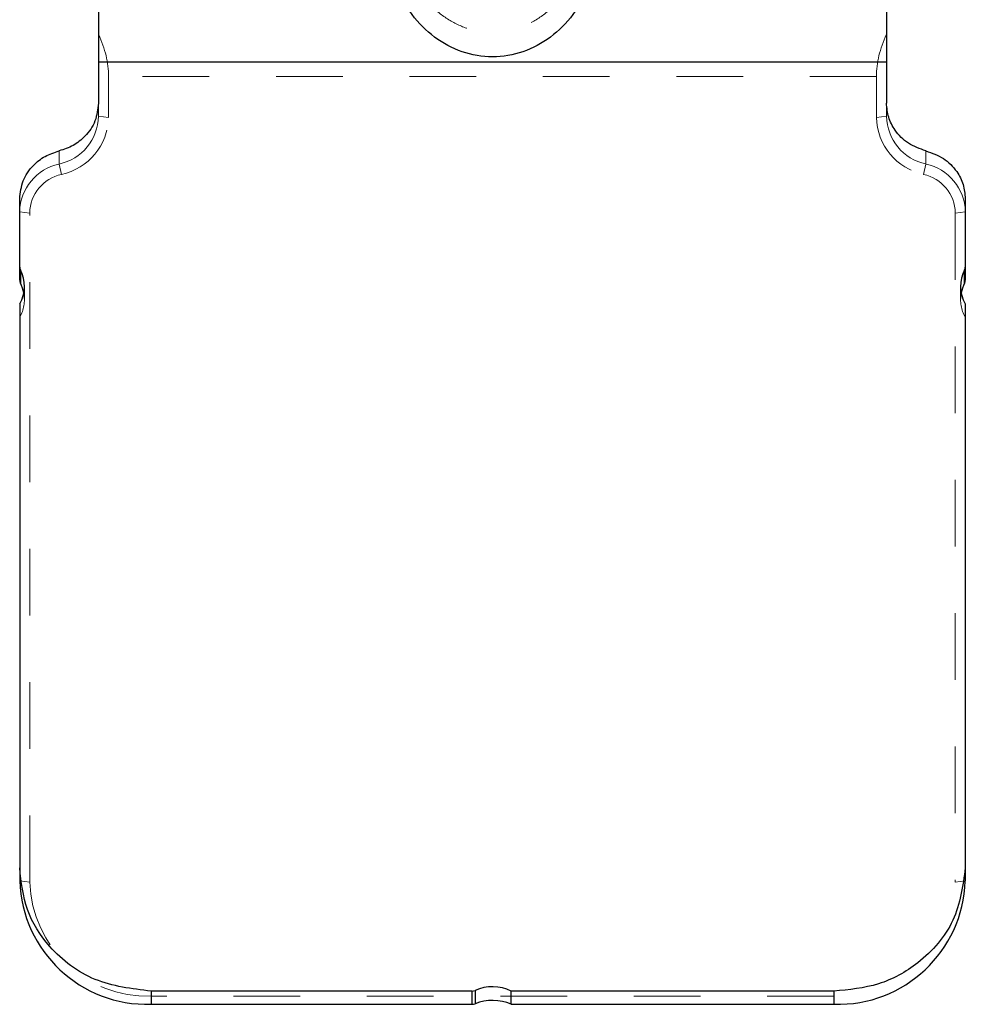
# Model space of a CAD drawing. Header units: inches. Extents: x 1694 to 2505, y -239 to -56.
# Tile 188 of 256: x 1838.75 to 1840.17, y -80.08 to -78.6. Entities that reach past the tile are written whole.
import ezdxf

# ---------------------------------------------------------------- set-up
doc = ezdxf.new("R2010")
doc.units = ezdxf.units.IN
doc.header["$LTSCALE"] = 0.5
doc.header["$MEASUREMENT"] = 0
doc.linetypes.add('HIDDEN', pattern=[0.225, 0.15, -0.075])
doc.layers.add('APP-M-S', color=30, linetype='Continuous')

msp = doc.modelspace()

# ---------------------------------------------------------------- linework, layer by layer
at = {"layer": 'APP-M-S', "linetype": 'Continuous', "lineweight": 25}
for p, q in [((1838.87096, -76.61486), (1838.87096, -78.72764)), ((1840.05206, -78.55304), (1840.05206, -78.72764)), ((1840.05206, -78.66614), (1838.87096, -78.66614)), ((1838.75285, -78.99334), (1838.75285, -78.87092)), ((1840.17017, -78.87092), (1840.17017, -78.99334)), ((1838.75385, -78.97776), (1838.75385, -78.99756)), ((1840.16917, -78.99756), (1840.16917, -78.97776)), ((1838.75285, -79.02876), (1838.75285, -79.89418)), ((1840.17017, -79.02876), (1840.17017, -79.89418)), ((1839.431, -80.05949), (1838.9497, -80.05949)), ((1838.9497, -80.05949), (1838.9497, -80.07916)), ((1839.431, -80.07916), (1839.431, -80.05949)), ((1839.43536, -80.05855), (1839.43536, -80.07835)), ((1839.97332, -80.05949), (1839.48964, -80.05949)), ((1839.48964, -80.07916), (1839.48964, -80.05949)), ((1839.97332, -80.05949), (1839.97332, -80.07916)), ((1838.9497, -80.07916), (1839.431, -80.07916)), ((1839.48964, -80.07916), (1839.97332, -80.07916))]:
    msp.add_line(p, q, dxfattribs=at)
at = {"layer": 'APP-M-S', "linetype": 'HIDDEN', "lineweight": 18}
for p, q in [((1838.88596, -78.74918), (1838.88596, -78.68769)), ((1840.03706, -78.68769), (1838.88596, -78.68769)), ((1840.03706, -78.68769), (1840.03706, -78.74918)), ((1838.87096, -78.72764), (1838.87096, -78.74731)), ((1840.05206, -78.72764), (1840.05206, -78.74731)), ((1838.87096, -78.74731), (1838.88596, -78.74918)), ((1840.03706, -78.74918), (1840.05206, -78.74731)), ((1838.81191, -78.81896), (1838.81191, -78.79928)), ((1840.11112, -78.81896), (1840.11112, -78.79928)), ((1838.81191, -78.81896), (1838.81566, -78.83447)), ((1840.10737, -78.83447), (1840.11112, -78.81896)), ((1838.75285, -78.8906), (1838.76785, -78.89247)), ((1838.76785, -79.89605), (1838.76785, -78.89247)), ((1840.15517, -78.89247), (1840.17017, -78.8906)), ((1840.15517, -78.89247), (1840.15517, -79.89605)), ((1838.75985, -79.02288), (1838.75985, -79.00233)), ((1840.16317, -79.00233), (1840.16317, -79.02288)), ((1838.75285, -79.89418), (1838.76785, -79.89605)), ((1840.15517, -79.89605), (1840.17017, -79.89418)), ((1838.9497, -80.07916), (1838.9497, -80.06693)), ((1839.97332, -80.06693), (1838.9497, -80.06693)), ((1839.97332, -80.06693), (1839.97332, -80.07916))]:
    msp.add_line(p, q, dxfattribs=at)
for centre, radius, start, end in [((1838.79598, -78.74567), 0.075, 282.26192, 358.73997), ((1838.79669, -78.74722), 0.08929, 282.26192, 358.73997), ((1840.12633, -78.74722), 0.08929, 181.26003, 257.73808), ((1840.12705, -78.74567), 0.075, 181.26003, 257.73808), ((1838.82784, -78.89225), 0.075, 102.26192, 178.73997), ((1840.09519, -78.89225), 0.075, 1.26003, 77.73808), ((1838.82855, -78.8938), 0.06071, 102.26192, 178.73997), ((1840.09448, -78.8938), 0.06071, 1.26003, 77.73808), ((1838.94438, -79.89039), 0.17662, 181.83621, 271.72544)]:
    msp.add_arc(centre, radius, start, end, dxfattribs=at)
at = {"layer": 'APP-M-S', "linetype": 'Continuous', "lineweight": 25}
for centre, radius, start, end in [((1838.76179, -78.97365), 0.00893, 180.07006, 207.36946), ((1840.16124, -78.97365), 0.00893, 332.63054, 359.92994), ((1838.70642, -79.00234), 0.05342, 330.35585, 27.39776), ((1840.2166, -79.00234), 0.05342, 152.60224, 209.64415), ((1838.94395, -79.88806), 0.19119, 181.83621, 271.72544), ((1839.97908, -79.88806), 0.19119, 268.27456, 358.16379), ((1839.46151, -80.11628), 0.06338, 63.65159, 114.36473), ((1839.43101, -80.04895), 0.01053, 269.94415, 294.38715)]:
    msp.add_arc(centre, radius, start, end, dxfattribs=at)
at = {"layer": 'APP-M-S', "linetype": 'HIDDEN', "lineweight": 18}
for centre, major_axis, ratio, start_param, end_param in [((1837.80428, -78.55304), (1.08048, -0.15198), 0.3361346, 0.047244, 0.213974), ((1841.11875, -78.55304), (1.08048, 0.15198), 0.3361346, 2.9276187, 3.0943486), ((1838.69985, -79.01541), (0.05184, -0.03485), 0.8671244, 0.0399163, 0.7099248), ((1840.22317, -79.01541), (0.05184, 0.03485), 0.8671244, 2.4316678, 3.1016763)]:
    msp.add_ellipse(centre, major_axis=major_axis, ratio=ratio, start_param=start_param, end_param=end_param, dxfattribs=at)
at = {"layer": 'APP-M-S', "linetype": 'Continuous', "lineweight": 25}
for centre, major_axis, ratio, start_param, end_param in [((1838.76285, -78.99458), (0.00864, -0.00581), 0.8671244, 3.6693789, 4.1204057), ((1838.69985, -79.01541), (0.05184, -0.03485), 0.8671244, 0.7099248, 0.9788131), ((1840.22317, -79.01541), (0.05184, 0.03485), 0.8671244, 2.1627796, 2.4316678), ((1840.16017, -78.99458), (0.00864, 0.00581), 0.8671244, 5.3043723, 5.7553991), ((1839.431, -80.07101), (0.01, 0), 0.8152075, 4.712389, 5.1634158), ((1839.46151, -80.12237), (0.06, 0), 0.8152075, 1.0829264, 2.0218231)]:
    msp.add_ellipse(centre, major_axis=major_axis, ratio=ratio, start_param=start_param, end_param=end_param, dxfattribs=at)
for points, knots in [([(1839.60649, -78.55304), (1839.59903, -78.56748), (1839.58417, -78.59621), (1839.54989, -78.63017), (1839.50833, -78.6529), (1839.46152, -78.66092), (1839.41471, -78.6529), (1839.37314, -78.63017), (1839.33885, -78.59621), (1839.324, -78.56748), (1839.31654, -78.55304)], [0, 0, 0, 0, 0.12772382, 0.25412431, 0.3781551, 0.49999026, 0.62182389, 0.74587033, 0.8722729, 1, 1, 1, 1]), ([(1838.87096, -78.72764), (1838.86992, -78.73675), (1838.86785, -78.75497), (1838.85276, -78.77681), (1838.83356, -78.79216), (1838.81912, -78.79691), (1838.81191, -78.79928)], [0, 0, 0, 0, 0.27973196, 0.5594638, 0.77973194, 1, 1, 1, 1]), ([(1840.11112, -78.79928), (1840.10199, -78.79606), (1840.08374, -78.78961), (1840.065, -78.77043), (1840.05399, -78.74912), (1840.05271, -78.7348), (1840.05206, -78.72764)], [0, 0, 0, 0, 0.279732, 0.5594638, 0.7797319, 1, 1, 1, 1]), ([(1838.75285, -78.87092), (1838.75389, -78.86181), (1838.75597, -78.84359), (1838.77105, -78.82175), (1838.79026, -78.8064), (1838.80469, -78.80165), (1838.81191, -78.79928)], [0, 0, 0, 0, 0.279732, 0.5594638, 0.7797319, 1, 1, 1, 1]), ([(1840.11112, -78.79928), (1840.12025, -78.8025), (1840.1385, -78.80895), (1840.15724, -78.82813), (1840.16825, -78.84944), (1840.16953, -78.86376), (1840.17017, -78.87092)], [0, 0, 0, 0, 0.279732, 0.5594638, 0.7797319, 1, 1, 1, 1]), ([(1838.9497, -80.05949), (1838.92082, -80.056), (1838.86305, -80.04902), (1838.79835, -79.99948), (1838.75973, -79.93851), (1838.75514, -79.89584), (1838.75285, -79.87451)], [0, 0, 0, 0, 0.279619, 0.5592379, 0.779619, 1, 1, 1, 1]), ([(1840.17017, -79.87451), (1840.16646, -79.90165), (1840.15904, -79.95594), (1840.10632, -80.01673), (1840.04143, -80.05302), (1839.99603, -80.05733), (1839.97332, -80.05949)], [0, 0, 0, 0, 0.279619, 0.5592379, 0.779619, 1, 1, 1, 1])]:
    msp.add_open_spline(points, degree=3, knots=knots, dxfattribs=at)
at = {"layer": 'APP-M-S', "linetype": 'HIDDEN', "lineweight": 18}
msp.add_open_spline([(1839.34713, -78.55304), (1839.35436, -78.56304), (1839.36849, -78.58263), (1839.3967, -78.6046), (1839.42808, -78.61859), (1839.46151, -78.62333), (1839.49494, -78.61859), (1839.52632, -78.60461), (1839.55453, -78.58263), (1839.56867, -78.56304), (1839.57589, -78.55304)], degree=3, knots=[0, 0, 0, 0, 0.13252629, 0.2594742, 0.38130378, 0.4999967, 0.61869329, 0.74052091, 0.8674725, 1, 1, 1, 1], dxfattribs=at)

doc.saveas('drawing.dxf')
